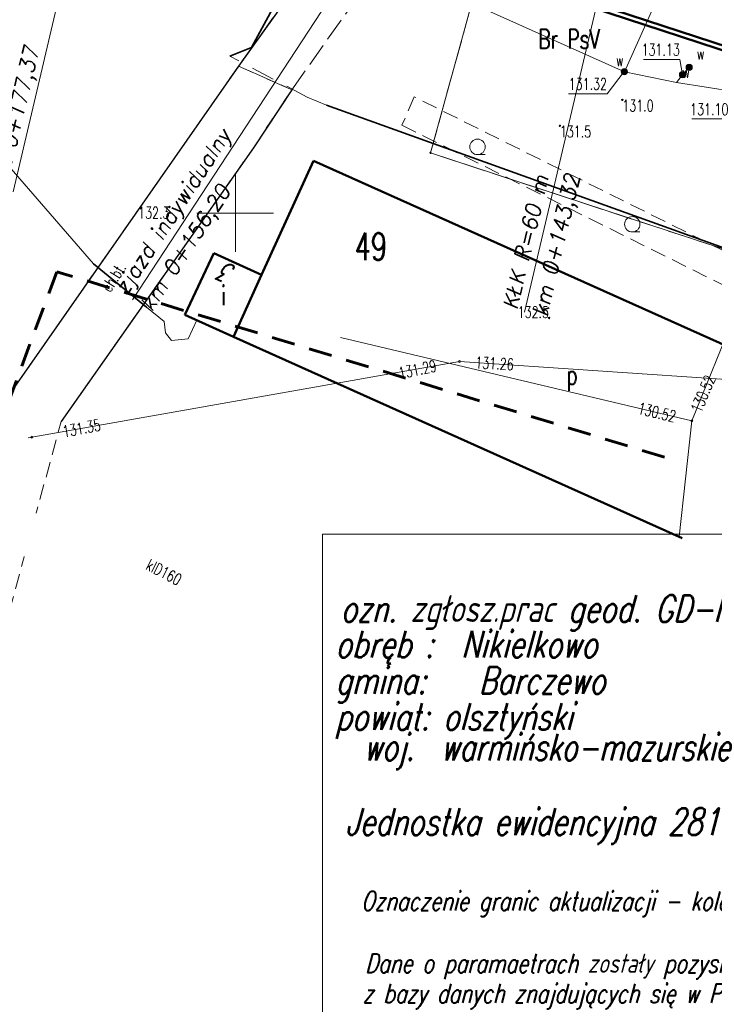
# Model space of a CAD drawing. Header units: metres. Extents: x 7471162 to 7473271, y 5962027 to 5964034.
# Tile 52 of 75: x 7472045 to 7472090, y 5963796 to 5963859. Entities that reach past the tile are written whole.
import ezdxf
from ezdxf.enums import TextEntityAlignment as Align

# ---------------------------------------------------------------- set-up
doc = ezdxf.new("R2010")
doc.units = ezdxf.units.M
doc.header["$MEASUREMENT"] = 0
for name, pattern in [('1', [0]), ('2_1', [0]), ('2_KTCR02', [1.5, 1, -0.5]), ('2_KTJZ01', [2, 1.5, -0.5]), ('2_KTKR01', [0]), ('2_KTOK02', [2.5, 1.5, -1]), ('2_KTOK04', [2.5, 1.5, -1]), ('2_KTOK05_01', [7.5, 7.5]), ('2_PTTL', [1.5, 1, -0.5]), ('3_EGBB01', [0]), ('4', [2.5, 1.5, -1]), ('4_1', [0]), ('4_SUOP03_13', [0]), ('4_SUPE_01', [0]), ('4_SUPK_01', [0]), ('4_SUPW_01', [0]), ('DASHDOTX2', [50.8, 25.4, -12.7, 0, -12.7]), ('DASHED2', [9.525, 6.35, -3.175]), ('GDE', [0]), ('GUK', [2, 1.5, -0.5])]:
    doc.linetypes.add(name, pattern=pattern)
doc.layers.get('0').update_dxf_attribs({"color": 250, "linetype": 'CONTINUOUS', "lineweight": 100})
doc.layers.get('Defpoints').update_dxf_attribs({"linetype": 'CONTINUOUS'})
for name, color, linetype in [('#granica_inwestycji', 40, 'CONTINUOUS'), ('00_osie', 7, 'CONTINUOUS'), ('01_granica pasa', 3, 'CONTINUOUS'), ('01_krawedzie', 7, 'CONTINUOUS'), ('1300309-opisy', 7, 'CONTINUOUS'), ('1900723-RAMKA 4 1_500', 7, 'CONTINUOUS'), ('dr_uchwyty', 7, 'CONTINUOUS')]:
    doc.layers.add(name, color=color, linetype=linetype)
for name, color, linetype, lineweight in [('01_krawedzie pobocza', 6, 'CONTINUOUS', 0), ('01_wymiary', 7, 'CONTINUOUS', 0), ('dr_elem_krawężnik_najazdowy_15x25', 6, 'CONTINUOUS', 30), ('DXF_LINIE_L_2', 7, '1', 0), ('Dzialki', 7, 'GDE', 18), ('EADTD_T_0_a', 214, 'CONTINUOUS', 25), ('EGBB_E_T_0', 7, 'CONTINUOUS', 25), ('EGBB_L_1', 5, '3_EGBB01', 50), ('Kontury', 90, 'GUK', 18), ('KTCR_E_T_1', 7, 'CONTINUOUS', 15), ('KTCR_L_1', 7, '2_KTCR02', 18), ('KTJZ_L_0', 7, '2_KTJZ01', 18), ('KTKR_L_0', 7, '2_KTKR01', 25), ('KTOK_L_1', 7, '2_1', 18), ('KTOK_L_3', 7, '2_1', 18), ('KTOK_L_4', 7, '2_KTOK05_01', 35), ('LINIE_L_1', 90, '4', 35), ('Numery_dzialek', 7, 'CONTINUOUS', 18), ('Numery_konturow', 90, 'CONTINUOUS', 13), ('PTTL_L_4', 7, '2_PTTL', 18), ('Punkty', 7, 'CONTINUOUS', 18), ('RTPW_T_0', 7, 'CONTINUOUS', 15), ('SUOE_L_1', 1, '4_SUOP03_13', 35), ('SUPE_L_3', 1, '4_SUPE_01', 18), ('SUPK_E_T_1', 34, 'CONTINUOUS', 15), ('SUPK_L_0', 34, '4_SUPK_01', 18), ('SUPW_L_0', 5, '4_SUPW_01', 18), ('SUTK_T_0', 34, 'CONTINUOUS', 18), ('SUTW_T_0', 5, 'CONTINUOUS', 18), ('SUUW_E_T_5', 7, 'CONTINUOUS', 15), ('SUUW_T_7', 7, 'CONTINUOUS', 18)]:
    doc.layers.add(name, color=color, linetype=linetype, lineweight=lineweight)
doc.layers.add('dr_kolor_jezdnia', color=7, linetype='CONTINUOUS', true_color=0xe8e8e8)
doc.styles.add('Siecioprojekt', font='ariali.ttf', dxfattribs={"height": 2.5})
doc.styles.get("Standard").update_dxf_attribs({"font": 'Simplex.SHX', "width": 0.75})
doc.styles.add('STYL_ARIAL', font='simplex_.ttf', dxfattribs={"width": 0.75, "oblique": 0.1})
doc.dimstyles.new('ISO-25', dxfattribs={"dimscale": 0.4, "dimtxt": 2.5, "dimasz": 2.5, "dimexe": 1.25, "dimexo": 0.625, "dimtad": 1, "dimzin": 1, "dimtxsty": 'Standard', "dimblk": 'OBLIQUE', "dimcen": 2.5, "dimadec": 0, "dimazin": 0, "dimtfac": 1, "dimtmove": 0, "dimatfit": 3, "dimfxl": 1, "dimarcsym": 0})

# ---------------------------------------------------------------- blocks, each defined once
blk = doc.blocks.new('GRO')
at = {"linetype": 'Continuous'}
blk.add_circle((0, 0), 0.045, dxfattribs=at)
blk = doc.blocks.new('2_PTTL05')
at = {"linetype": 'Continuous'}
blk.add_line((0, -0.5), (0.5, -0.5), dxfattribs=at)
blk.add_circle((0, 0), 0.5, dxfattribs=at)
blk = doc.blocks.new('2_RTPW01')
at = {"linetype": 'Continuous'}
blk.add_circle((0, 0), 0.045, dxfattribs=at)
blk = doc.blocks.new('4_SUPS01_05')
at = {"linetype": 'Continuous'}
blk.add_circle((0, 0), 0.0625, dxfattribs=at)
blk = doc.blocks.new('4_SUUS25')
at = {"linetype": 'Continuous'}
for radius in [0.2, 0.175, 0.15, 0.125, 0.1, 0.075, 0.05, 0.025, 0.00715]:
    blk.add_circle((0, 0), radius, dxfattribs=at)
blk = doc.blocks.new('_Oblique')
at = {"color": 0, "linetype": 'ByBlock', "lineweight": -2, "transparency": 16777216}
blk.add_line((-0.5, -0.5), (0.5, 0.5), dxfattribs=at)
blk = doc.blocks.new('*D463')
at = {"layer": '01_wymiary', "color": 0, "lineweight": -2}
for p, q in [((7472011.429, 5963838.875), (7472010.335, 5963838.346)), ((7472886.134, 5962027.585), (7472010.785, 5963838.564)), ((7472886.777, 5962027.896), (7472885.684, 5962027.367))]:
    blk.add_line(p, q, dxfattribs=at)
at = {"layer": 'Defpoints', "color": 0, "lineweight": 15}
for p in [(7472011.654, 5963838.984), (7472010.785, 5963838.564), (7472887.002, 5962028.005)]:
    blk.add_point(p, dxfattribs=at)
at = {"layer": '01_wymiary', "color": 0, "lineweight": -2}
for p, rotation in [((7472010.785, 5963838.564), 115.7971028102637), ((7472886.134, 5962027.585), 295.7971028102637)]:
    blk.add_blockref('_Oblique', p, dxfattribs=dict(at, rotation=rotation))
at = {"layer": '01_wymiary', "color": 0, "insert": (7472449.22, 5962933.442), "char_height": 1, "attachment_point": 5, "rotation": 295.7971}
blk.add_mtext('2011,44', dxfattribs=at)
blk = doc.blocks.new('uchwyt_lewa')
at = {"layer": 'dr_uchwyty', "lineweight": 0}
blk.add_lwpolyline([(-5, 0), (-28, 0)], dxfattribs=at)
at = {"layer": 'dr_uchwyty', "lineweight": 0, "oblique": 10}
blk.add_attdef('LINIA1', text='', height=1, dxfattribs=at).set_placement((-28, 0.164), align=Align.BOTTOM_LEFT)
blk.add_attdef('LINIA2', text='', height=1, dxfattribs=at).set_placement((-28, -0.5), align=Align.TOP_LEFT)

msp = doc.modelspace()

# ---------------------------------------------------------------- hatches: boundary and pattern name
at = {"layer": 'dr_kolor_jezdnia', "transparency": 33554687}
h = msp.add_hatch(color=256, dxfattribs=at)
h.dxf.hatch_style = 1
h.paths.add_polyline_path([(7472135.101, 5963824.321), (7472126.587, 5963837.942), (7472123.727, 5963842.515, 0.000424), (7472123.671, 5963842.605, 0.131101), (7472100.088, 5963864.562, 0.028013), (7472093.736, 5963867.498, 0.020737), (7472088.843, 5963869.204, 0.01576), (7472085.039, 5963870.226), (7472083.52, 5963870.583), (7472059.167, 5963876.31), (7472058.023, 5963871.443), (7472063.872, 5963870.068), (7472076.63, 5963867.067), (7472083.894, 5963865.359, -0.197801), (7472119.488, 5963839.865), (7472130.862, 5963821.67, 0.168961), (7472147.502, 5963808.287), (7472180.174, 5963796.634, -0.019152), (7472188.527, 5963793.289), (7472193.99, 5963790.855, -0.130587), (7472198.387, 5963787.308), (7472200.641, 5963793.65, -0.054528), (7472198.364, 5963794.38), (7472192.054, 5963797.192), (7472190.562, 5963797.856, 0.007893), (7472187.006, 5963799.374, 0.011258), (7472181.853, 5963801.344), (7472181.33, 5963801.53, 0.052822), (7472177.234, 5963802.52), (7472174.338, 5963802.903, -0.052822), (7472170.241, 5963803.893), (7472164.802, 5963805.833, -0.052822), (7472161.004, 5963807.658), (7472158.519, 5963809.194, 0.052822), (7472154.722, 5963811.02), (7472149.182, 5963812.996, -0.168961)])

# ---------------------------------------------------------------- linework, layer by layer
at = {"layer": '#granica_inwestycji', "lineweight": 50}
msp.add_lwpolyline([(7472184.79, 5963793.929), (7472135.212, 5963811.803), (7472112.595, 5963842.764), (7472104.165, 5963850.696), (7472096.441, 5963855.641), (7472075.236, 5963862.596), (7472031.193, 5963873.912), (7472013.577, 5963816.775), (7472008.27, 5963799.777), (7472003.141, 5963795.652), (7471995.715, 5963789.471), (7471993.218, 5963788.237), (7471988.317, 5963785.586), (7471976.7, 5963780.033), (7471971.883, 5963777.725), (7471957.853, 5963775.286), (7471926.034, 5963784.708)], dxfattribs=at)
at = {"color": 0, "linetype": 'Continuous', "lineweight": 15}
msp.add_lwpolyline([(7472065.008, 5963826.185), (7472114.407, 5963826.185), (7472114.407, 5963773.709), (7472065.008, 5963773.709)], close=True, dxfattribs=at)
at = {"layer": '00_osie', "linetype": 'DASHDOTX2', "lineweight": 0, "ltscale": 0.05}
msp.add_lwpolyline([(7472199.714, 5963791.041), (7472189.545, 5963795.573, 0.019152), (7472181.014, 5963798.989), (7472148.342, 5963810.641, -0.168961), (7472132.981, 5963822.996), (7472121.608, 5963841.19, 0.197801), (7472084.467, 5963867.792), (7472051.418, 5963875.565), (7472038.119, 5963879.085, 0.392372), (7472026.713, 5963873.015), (7472004.801, 5963809.856, -0.210077), (7471987.009, 5963790.684), (7471974.244, 5963785.157, -0.156906), (7471959.003, 5963783.669), (7471935.11, 5963788.86, -0.011548), (7471925.682, 5963791.138), (7471905.132, 5963796.608)], format="xyb", dxfattribs=at)
at = {"layer": '01_granica pasa', "lineweight": 50}
msp.add_lwpolyline([(7472184.911, 5963794.204), (7472135.401, 5963812.054), (7472112.821, 5963842.964), (7472104.351, 5963850.934), (7472096.571, 5963855.914), (7472075.321, 5963862.884), (7472030.991, 5963874.274), (7472013.291, 5963816.864), (7472008.011, 5963799.954), (7472002.951, 5963795.884), (7471995.551, 5963789.724), (7471993.081, 5963788.504), (7471988.181, 5963785.854), (7471976.571, 5963780.304), (7471971.791, 5963778.014), (7471957.871, 5963775.594), (7471925.991, 5963785.034)], dxfattribs=at)
at = {"layer": '01_krawedzie', "lineweight": 0}
for points in [[(7472198.364, 5963794.38), (7472190.562, 5963797.856, 0.019152), (7472181.853, 5963801.344), (7472149.182, 5963812.996, -0.168961), (7472135.101, 5963824.321), (7472123.727, 5963842.515, 0.197801), (7472085.039, 5963870.226), (7472052.024, 5963877.99), (7472038.424, 5963881.59)], [(7472193.99, 5963790.855), (7472188.527, 5963793.289, 0.019152), (7472180.174, 5963796.634), (7472147.502, 5963808.287, -0.168961), (7472130.862, 5963821.67), (7472119.488, 5963839.865, 0.197801), (7472083.894, 5963865.359), (7472050.812, 5963873.139), (7472037.479, 5963876.668)]]:
    msp.add_lwpolyline(points, format="xyb", dxfattribs=at)
at = {"layer": '01_krawedzie pobocza'}
msp.add_lwpolyline([(7472143.871, 5963809, -0.14072), (7472130.226, 5963821.273), (7472118.852, 5963839.468, 0.197801), (7472083.723, 5963864.629), (7472076.458, 5963866.337)], format="xyb", dxfattribs=at)
at = {"layer": 'dr_elem_krawężnik_najazdowy_15x25', "linetype": 'DASHED2', "lineweight": 30, "ltscale": 0.15}
for points in [[(7472140.777, 5963817.803, -0.079061), (7472135.101, 5963824.321), (7472123.727, 5963842.515, 0.197801), (7472085.039, 5963870.226), (7472052.024, 5963877.99), (7472038.424, 5963881.59)], [(7472109.095, 5963852.216, 0.125519), (7472083.894, 5963865.359), (7472050.812, 5963873.139), (7472037.479, 5963876.668)]]:
    msp.add_lwpolyline(points, format="xyb", dxfattribs=at)
at = {"layer": 'DXF_LINIE_L_2', "linetype": '1'}
for p, q in [((7472059.387, 5963849.434), (7472059.391, 5963844.43)), ((7472056.877, 5963846.933), (7472061.832, 5963846.933))]:
    msp.add_line(p, q, dxfattribs=at)
at = {"layer": 'Dzialki'}
for p, q in [((7472071.99, 5963850.825), (7472075.32, 5963862.885)), ((7472096.57, 5963855.915), (7472075.32, 5963862.885)), ((7472092.61, 5963844.065), (7472071.99, 5963850.825))]:
    msp.add_line(p, q, dxfattribs=at)
at = {"layer": 'EGBB_L_1', "linetype": '3_EGBB01'}
for p, q in [((7472064.421, 5963850.327), (7472061.071, 5963842.952)), ((7472101.771, 5963833.558), (7472064.421, 5963850.327)), ((7472057.975, 5963844.358), (7472056.103, 5963840.359)), ((7472061.071, 5963842.952), (7472057.975, 5963844.358)), ((7472061.071, 5963842.952), (7472059.251, 5963838.946)), ((7472056.103, 5963840.359), (7472059.251, 5963838.946)), ((7472059.251, 5963838.946), (7472088.258, 5963825.923))]:
    msp.add_line(p, q, dxfattribs=at)
at = {"layer": 'Kontury'}
for p, q in [((7472071.99, 5963850.825), (7472075.32, 5963862.885)), ((7472092.61, 5963844.065), (7472071.99, 5963850.825))]:
    msp.add_line(p, q, dxfattribs=at)
at = {"layer": 'Kontury', "linetype": 'ByBlock', "lineweight": 30}
msp.add_line((7472096.57, 5963855.915), (7472075.32, 5963862.885), dxfattribs=at)
at = {"layer": 'KTCR_L_1', "linetype": '2_KTCR02'}
for p, q in [((7472059.58, 5963856.425), (7472044.471, 5963834.797)), ((7472059.58, 5963856.425), (7472063.02, 5963854.915)), ((7472060.548, 5963851.166), (7472063.02, 5963854.915)), ((7472048.125, 5963833.481), (7472060.548, 5963851.166)), ((7472044.762, 5963821.2), (7472048.125, 5963833.481))]:
    msp.add_line(p, q, dxfattribs=at)
at = {"layer": 'KTJZ_L_0', "linetype": '2_KTJZ01'}
for p, q in [((7472063.02, 5963854.915), (7472068.77, 5963862.995)), ((7472062.96, 5963861.195), (7472059.58, 5963856.425)), ((7472059.58, 5963856.425), (7472063.02, 5963854.915))]:
    msp.add_line(p, q, dxfattribs=at)
at = {"layer": 'KTKR_L_0', "linetype": '2_KTKR01'}
for p, q in [((7472062.96, 5963861.195), (7472059.58, 5963856.425)), ((7472059.58, 5963856.425), (7472044.471, 5963834.797)), ((7472063.02, 5963854.915), (7472060.548, 5963851.166)), ((7472060.548, 5963851.166), (7472048.125, 5963833.481))]:
    msp.add_line(p, q, dxfattribs=at)
at = {"layer": 'KTOK_L_1', "linetype": '2_KTOK02'}
msp.add_line((7472064.02, 5963854.432), (7472059.023, 5963857.074), dxfattribs=at)
at = {"layer": 'KTOK_L_3', "linetype": '2_KTOK04'}
msp.add_line((7472065.26, 5963853.91), (7472064.02, 5963854.432), dxfattribs=at)
at = {"layer": 'KTOK_L_4', "linetype": '2_KTOK05_01'}
for p, q in [((7472064.85, 5963865.895), (7472060.421, 5963857.642)), ((7472060.421, 5963857.642), (7472059.023, 5963857.074)), ((7472065.26, 5963853.91), (7472095.282, 5963843.14))]:
    msp.add_line(p, q, dxfattribs=at)
at = {"layer": 'LINIE_L_1', "linetype": '4', "lineweight": 60}
for p, q in [((7472047.836, 5963843.153), (7472028.111, 5963789.884)), ((7472087.109, 5963831.168), (7472047.836, 5963843.153))]:
    msp.add_line(p, q, dxfattribs=at)
at = {"layer": 'PTTL_L_4', "linetype": '2_PTTL'}
for p, q in [((7472070.939, 5963854.456), (7472070.14, 5963852.615)), ((7472092.53, 5963843.718), (7472070.939, 5963854.456)), ((7472070.14, 5963852.615), (7472091.64, 5963841.925))]:
    msp.add_line(p, q, dxfattribs=at)
at = {"layer": 'SUOE_L_1', "linetype": '4_SUOP03_13'}
msp.add_line((7472053.639, 5963840.851), (7472050.209, 5963843.659), dxfattribs=at)
at = {"layer": 'SUOE_L_1', "linetype": '4_1'}
msp.add_line((7472053.639, 5963840.851), (7472050.209, 5963843.659), dxfattribs=at)
at = {"layer": 'SUPE_L_3', "linetype": '4_SUPE_01'}
for p, q in [((7472050.209, 5963843.659), (7472042.64, 5963852.364)), ((7472053.639, 5963840.851), (7472050.209, 5963843.659)), ((7472054.779, 5963839.938), (7472053.639, 5963840.851)), ((7472056.88, 5963840.01), (7472056.329, 5963838.814)), ((7472054.854, 5963839.196), (7472054.779, 5963839.938)), ((7472055.246, 5963838.707), (7472054.854, 5963839.196)), ((7472056.329, 5963838.814), (7472055.246, 5963838.707))]:
    msp.add_line(p, q, dxfattribs=at)
at = {"layer": 'SUPK_L_0', "linetype": '4_SUPK_01'}
for q in [(7472045.976, 5963832.414), (7472096.765, 5963835.806)]:
    msp.add_line((7472073.87, 5963837.357), q, dxfattribs=at)
at = {"layer": 'SUPK_L_0', "linetype": '4_1'}
for p, q in [((7472045.976, 5963832.414), (7472073.87, 5963837.357)), ((7472073.87, 5963837.357), (7472096.765, 5963835.806))]:
    msp.add_line(p, q, dxfattribs=at)
at = {"layer": 'SUPW_L_0', "linetype": '4_SUPW_01'}
for p, q in [((7472084.519, 5963856.077), (7472087.789, 5963863.326)), ((7472084.519, 5963856.077), (7472074.22, 5963860.676)), ((7472087.888, 5963855.377), (7472084.519, 5963856.077)), ((7472088.278, 5963855.877), (7472088.708, 5963856.366)), ((7472087.888, 5963855.377), (7472088.278, 5963855.877)), ((7472091.718, 5963854.777), (7472087.888, 5963855.377)), ((7472095.652, 5963850.236), (7472088.876, 5963833.521)), ((7472088.876, 5963833.521), (7472066.179, 5963838.907)), ((7472088.876, 5963833.521), (7472088.062, 5963826.01))]:
    msp.add_line(p, q, dxfattribs=at)
at = {"layer": 'SUPW_L_0', "linetype": '4_1'}
for p, q in [((7472084.519, 5963856.077), (7472087.789, 5963863.326)), ((7472074.22, 5963860.676), (7472084.519, 5963856.077)), ((7472087.888, 5963855.377), (7472084.519, 5963856.077)), ((7472088.708, 5963856.366), (7472088.278, 5963855.877)), ((7472088.278, 5963855.877), (7472087.888, 5963855.377)), ((7472091.718, 5963854.777), (7472087.888, 5963855.377)), ((7472095.652, 5963850.236), (7472088.876, 5963833.521)), ((7472088.876, 5963833.521), (7472066.179, 5963838.907)), ((7472088.876, 5963833.521), (7472088.062, 5963826.01))]:
    msp.add_line(p, q, dxfattribs=at)
at = {"layer": 'SUTW_T_0', "linetype": 'Continuous'}
for p, q in [((7472085.747, 5963856.869), (7472088.108, 5963856.869)), ((7472088.287, 5963855.878), (7472088.108, 5963856.869)), ((7472084.511, 5963856.085), (7472083.399, 5963854.656)), ((7472080.902, 5963854.656), (7472083.399, 5963854.656)), ((7472088.885, 5963853.024), (7472091.247, 5963853.024))]:
    msp.add_line(p, q, dxfattribs=at)

# ---------------------------------------------------------------- block references
at = {"layer": 'dr_uchwyty'}
for p, rotation, values in [((7472051.418, 5963875.565), 76.7655989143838, {'LINIA1': 'km 0+177,37'}), ((7472084.467, 5963867.792), 76.7655989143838, {'LINIA1': 'KŁK R=60 m', 'LINIA2': 'km 0+143,32'}), ((7472068.068, 5963864.747), 56.76559891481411, {'LINIA1': 'zjazd indywidualny', 'LINIA2': 'km 0+156,20'})]:
    msp.add_blockref('uchwyt_lewa', p, dxfattribs=dict(at, rotation=rotation)).add_auto_attribs(values)
at = {"layer": 'PTTL_L_4'}
for p in [(7472075.03, 5963851.218), (7472085.03, 5963846.218)]:
    msp.add_blockref('2_PTTL05', p, dxfattribs=at)
at = {"layer": 'Punkty'}
msp.add_blockref('GRO', (7472071.99, 5963850.825), dxfattribs=at)
at = {"layer": 'RTPW_T_0'}
for p in [(7472084.39, 5963854.257), (7472080.35, 5963852.585), (7472055.118, 5963847.333), (7472079.65, 5963840.161)]:
    msp.add_blockref('2_RTPW01', p, dxfattribs=at)
at = {"layer": 'SUTK_T_0'}
for p in [(7472073.87, 5963837.357), (7472073.87, 5963837.357), (7472046.222, 5963832.458)]:
    msp.add_blockref('4_SUPS01_05', p, dxfattribs=at)
at = {"layer": 'SUTW_T_0'}
for p in [(7472084.511, 5963856.085), (7472088.287, 5963855.878), (7472088.876, 5963833.521), (7472088.876, 5963833.521)]:
    msp.add_blockref('4_SUPS01_05', p, dxfattribs=at)
at = {"layer": 'SUUW_T_7'}
msp.add_blockref('4_SUUS25', (7472088.708, 5963856.366), dxfattribs=at)
for p, rotation in [((7472084.519, 5963856.077), 341.7099862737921), ((7472088.278, 5963855.877), 48.73139528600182)]:
    msp.add_blockref('4_SUUS25', p, dxfattribs=dict(at, rotation=rotation))

# ---------------------------------------------------------------- texts
at = {"layer": '1900723-RAMKA 4 1_500', "color": 0, "style": 'STYL_ARIAL', "oblique": 15, "width": 0.75}
for s, height, p in [('ozn. zgłosz.prac geod. GD-I.6642.1.1875.2020', 1.7325, (7472066.177, 5963820.517)), ('obręb :  Nikielkowo', 1.7325, (7472065.841, 5963818.214)), ('gmina:   Barczewo', 1.7325, (7472065.841, 5963815.875)), ('powiat: olsztyński', 1.7325, (7472065.841, 5963813.536)), ('woj.  warmińsko-mazurskie', 1.7325, (7472067.647, 5963811.562)), ('Jednostka ewidencyjna 281401_5.0019', 1.7325, (7472066.502, 5963806.741)), ('Oznaczenie granic aktualizacji - kolor zielony', 1.2375, (7472067.497, 5963801.868)), ('Dane o paramaetrach zostały pozyskane w formie numerycznej', 1.2375, (7472067.749, 5963797.842)), ('z bazy danych znajdujących się w PODiK. Nie identyfikowano', 1.2375, (7472067.61, 5963795.897))]:
    msp.add_text(s, height=height, dxfattribs=at).set_placement(p)
at = {"layer": 'EADTD_T_0_a', "oblique": 15, "width": 0.7}
msp.add_text('3', height=1.25, rotation=155.08584, dxfattribs=at).set_placement((7472059.137, 5963843.598), align=Align.CENTER)
at = {"layer": 'EGBB_E_T_0', "width": 0.7}
for s, p in [('i', (7472058.6, 5963841.654)), ('p', (7472081.134, 5963836.286))]:
    msp.add_text(s, height=1.25, dxfattribs=at).set_placement(p, align=Align.MIDDLE)
at = {"layer": 'KTCR_E_T_1', "width": 0.7}
msp.add_text('ch.bt.', height=0.75, rotation=57.18572, dxfattribs=at).set_placement((7472051.511, 5963842.795), align=Align.MIDDLE)
at = {"layer": 'Numery_dzialek', "width": 0.7}
msp.add_text('49', height=1.75, dxfattribs=at).set_placement((7472067.085, 5963845.654), align=Align.TOP_LEFT)
at = {"layer": 'Numery_konturow', "width": 0.7}
msp.add_text('Br PsV', height=1.25, dxfattribs=at).set_placement((7472078.96, 5963857.565))
at = {"layer": 'RTPW_T_0', "width": 0.7}
for s, p in [('131.0', (7472084.39, 5963854.257)), ('131.5', (7472080.35, 5963852.585))]:
    msp.add_text(s, height=0.75, dxfattribs=at).set_placement(p, align=Align.TOP_LEFT)
msp.add_text('132.3', height=0.75, dxfattribs=at).set_placement((7472055.118, 5963847.333), align=Align.TOP_RIGHT)
msp.add_text('132.5', height=0.75, dxfattribs=at).set_placement((7472079.65, 5963840.161), align=Align.RIGHT)
at = {"layer": 'SUPK_E_T_1', "width": 0.7}
msp.add_text('klD160', height=0.75, rotation=332.72327, dxfattribs=at).set_placement((7472054.758, 5963823.733), align=Align.MIDDLE)
at = {"layer": 'SUTK_T_0', "width": 0.7}
msp.add_text('131.29', height=0.75, rotation=11.98801, dxfattribs=at).set_placement((7472072.359, 5963837.089), align=Align.MIDDLE_RIGHT)
for s, rotation, p in [('131.26', 357.00476, (7472074.896, 5963837.289)), ('131.35', 10.559, (7472048.221, 5963832.812))]:
    msp.add_text(s, height=0.75, rotation=rotation, dxfattribs=at).set_placement(p, align=Align.MIDDLE_LEFT)
at = {"layer": 'SUTW_T_0', "width": 0.7}
for s, p in [('131.13', (7472088.108, 5963857.119)), ('131.32', (7472083.399, 5963854.906)), ('131.10', (7472091.247, 5963853.274))]:
    msp.add_text(s, height=0.75, dxfattribs=at).set_placement(p, align=Align.RIGHT)
msp.add_text('130.52', height=0.75, rotation=67.03679, dxfattribs=at).set_placement((7472089.12, 5963834.124), align=Align.MIDDLE_LEFT)
msp.add_text('130.52', height=0.75, rotation=346.31023, dxfattribs=at).set_placement((7472087.831, 5963833.769), align=Align.MIDDLE_RIGHT)
at = {"layer": 'SUUW_E_T_5', "width": 0.7}
msp.add_text('w', height=0.75, dxfattribs=at).set_placement((7472089.208, 5963856.866))
for p in [(7472084.476, 5963856.434), (7472088.756, 5963855.68)]:
    msp.add_text('w', height=0.75, dxfattribs=at).set_placement(p, align=Align.RIGHT)

# ---------------------------------------------------------------- dimensions: what is measured, and where the dimension line sits
at = {"layer": '01_wymiary'}
dim = msp.add_aligned_dim(p1=(7472887.002, 5962028.005), p2=(7472011.654, 5963838.984), distance=0.965, dimstyle='ISO-25', dxfattribs=at)
dim.commit()
dim.dimension.update_dxf_attribs({"geometry": '*D463', "text_midpoint": (7472449.22, 5962933.442)})

# ---------------------------------------------------------------- next in the draw order: texts
at = {"layer": '1300309-opisy', "color": 1, "ltscale": 0.3, "insert": (7472031.734, 5963826.827), "char_height": 1.39, "width": 50.25548, "attachment_point": 2, "rotation": 0.03922, "style": 'Siecioprojekt', "bg_fill": 2}
msp.add_mtext('\\A1;{\\fArial|b1|i0|c238|p34;\\C0;ten kabel nie istnieje}', dxfattribs=at)

doc.saveas('drawing.dxf')
